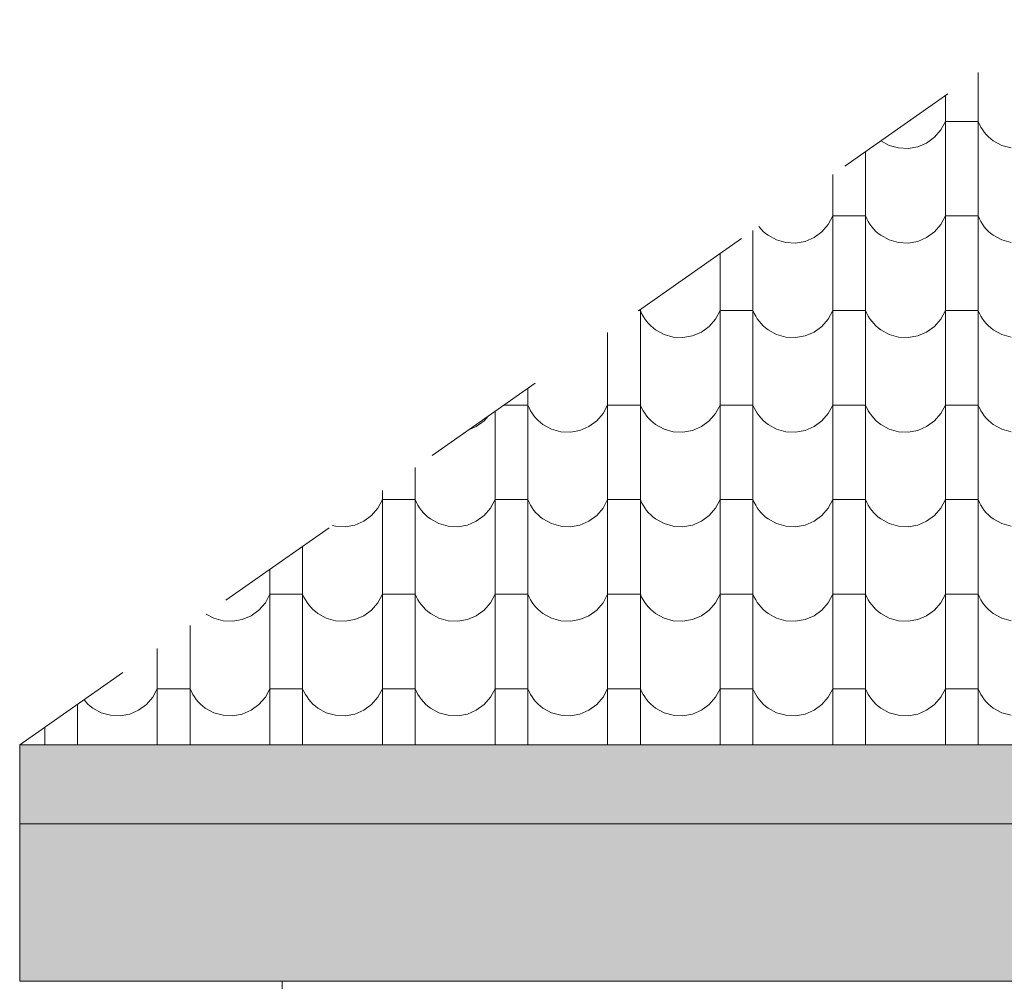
# Model space of a CAD drawing. Header units: millimetres. Extents: x -68772 to 137055, y -73300 to 19650.
# Tile 135 of 212: x 67274 to 69150, y -46900 to -45069. Entities that reach past the tile are written whole.
import ezdxf

# ---------------------------------------------------------------- set-up
doc = ezdxf.new("R2010")
doc.units = ezdxf.units.MM
doc.header["$MEASUREMENT"] = 0
doc.linetypes.add('Przerywana', pattern=[480, 240, -240])
for name, color, linetype, lineweight in [('Nowe_440-K Belki_Nr_pióra__1', 7, 'Continuous', 18), ('Nowe_810-G Ogólne_Nr_pióra__1', 7, 'Continuous', 18), ('Nowe_810-G Ogólne_Nr_pióra__26', 13, 'Continuous', 18), ('Walls_Nr_pióra__1', 7, 'Continuous', 18)]:
    doc.layers.add(name, color=color, linetype=linetype, lineweight=lineweight)

# ---------------------------------------------------------------- blocks, each defined once
blk = doc.blocks.new('*X50')
at = {"layer": 'Nowe_810-G Ogólne_Nr_pióra__26', "color": 13, "linetype": 'Continuous', "lineweight": 18}
for p, q in [((69100.2, -45169.6), (69100.2, -45192.5)), ((69100.2, -45192.5), (69100.2, -45372.6)), ((69037.8, -45213.4), (69037.8, -45372.6)), ((69029.1, -45279.1), (69037.8, -45262.8)), ((69069, -45262.8), (69037.8, -45262.8)), ((69100.2, -45262.8), (69069, -45262.8)), ((69100.2, -45262.8), (69102.6, -45268.2)), ((69102.6, -45268.2), (69105.4, -45273.5)), ((69017, -45293), (69029.1, -45279.1)), ((69105.4, -45273.5), (69108.5, -45278.5)), ((69108.5, -45278.5), (69112, -45283.3)), ((69112, -45283.3), (69115.8, -45287.8)), ((69115.8, -45287.8), (69119.9, -45292)), ((68914.8, -45299.6), (68930.8, -45308.4)), ((68985.1, -45311.1), (69002.1, -45303.9)), ((69002.1, -45303.9), (69017, -45293)), ((69119.9, -45292), (69124.4, -45295.9)), ((69124.4, -45295.9), (69129.1, -45299.5)), ((69129.1, -45299.5), (69145.3, -45308.4)), ((68885.7, -45320), (68885.7, -45372.6)), ((68930.8, -45308.4), (68948.5, -45313.4)), ((68948.5, -45313.4), (68966.9, -45314.4)), ((68966.9, -45314.4), (68985.1, -45311.1)), ((69145.3, -45308.4), (69163, -45313.4)), ((68823.3, -45363.8), (68823.3, -45372.6)), ((68823.3, -45372.6), (68823.3, -45552.6)), ((68885.7, -45372.6), (68885.7, -45552.6)), ((69037.8, -45372.6), (69037.8, -45552.6)), ((69100.2, -45372.6), (69100.2, -45552.6)), ((68814.6, -45459.1), (68823.3, -45442.8)), ((68854.5, -45442.8), (68823.3, -45442.8)), ((68885.7, -45442.8), (68854.5, -45442.8)), ((68885.7, -45442.8), (68888.1, -45448.3)), ((68888.1, -45448.3), (68890.9, -45453.5)), ((68890.9, -45453.5), (68894, -45458.5)), ((69029.1, -45459.1), (69037.8, -45442.8)), ((69069, -45442.8), (69037.8, -45442.8)), ((69100.2, -45442.8), (69069, -45442.8)), ((69100.2, -45442.8), (69102.6, -45448.3)), ((69102.6, -45448.3), (69105.4, -45453.5)), ((69105.4, -45453.5), (69108.5, -45458.5)), ((68671.2, -45470.4), (68671.2, -45552.6)), ((68682.4, -45462.6), (68683, -45463.3)), ((68683, -45463.3), (68686.8, -45467.8)), ((68686.8, -45467.8), (68690.9, -45472.1)), ((68690.9, -45472.1), (68695.4, -45476)), ((68695.4, -45476), (68700.1, -45479.6)), ((68787.6, -45483.9), (68802.5, -45473.1)), ((68802.5, -45473.1), (68814.6, -45459.1)), ((68894, -45458.5), (68897.5, -45463.3)), ((68897.5, -45463.3), (68901.3, -45467.8)), ((68901.3, -45467.8), (68905.4, -45472.1)), ((68905.4, -45472.1), (68909.9, -45476)), ((68909.9, -45476), (68914.6, -45479.6)), ((69002.1, -45483.9), (69017, -45473.1)), ((69017, -45473.1), (69029.1, -45459.1)), ((69108.5, -45458.5), (69112, -45463.3)), ((69112, -45463.3), (69115.8, -45467.8)), ((69115.8, -45467.8), (69119.9, -45472.1)), ((69119.9, -45472.1), (69124.4, -45476)), ((69124.4, -45476), (69129.1, -45479.6)), ((68700.1, -45479.6), (68716.3, -45488.5)), ((68716.3, -45488.5), (68734, -45493.5)), ((68734, -45493.5), (68752.4, -45494.4)), ((68752.4, -45494.4), (68770.6, -45491.2)), ((68770.6, -45491.2), (68787.6, -45483.9)), ((68914.6, -45479.6), (68930.8, -45488.5)), ((68930.8, -45488.5), (68948.5, -45493.5)), ((68948.5, -45493.5), (68966.9, -45494.4)), ((68966.9, -45494.4), (68985.1, -45491.2)), ((68985.1, -45491.2), (69002.1, -45483.9)), ((69129.1, -45479.6), (69145.3, -45488.5)), ((69145.3, -45488.5), (69163, -45493.5)), ((68608.8, -45514.2), (68608.8, -45552.6)), ((68608.8, -45552.6), (68608.8, -45732.7)), ((68671.2, -45552.6), (68671.2, -45732.7)), ((68823.3, -45552.6), (68823.3, -45732.7)), ((68885.7, -45552.6), (68885.7, -45732.7)), ((69037.8, -45552.6), (69037.8, -45732.7)), ((69100.2, -45552.6), (69100.2, -45732.7)), ((68456.7, -45622.9), (68453.8, -45622.9)), ((68456.7, -45620.8), (68456.7, -45732.7)), ((68456.7, -45622.9), (68459.1, -45628.3)), ((68600.1, -45639.2), (68608.8, -45622.9)), ((68640, -45622.9), (68608.8, -45622.9)), ((68671.2, -45622.9), (68640, -45622.9)), ((68671.2, -45622.9), (68673.6, -45628.3)), ((68814.6, -45639.2), (68823.3, -45622.9)), ((68854.5, -45622.9), (68823.3, -45622.9)), ((68885.7, -45622.9), (68854.5, -45622.9)), ((68885.7, -45622.9), (68888.1, -45628.3)), ((69029.1, -45639.2), (69037.8, -45622.9)), ((69069, -45622.9), (69037.8, -45622.9)), ((69100.2, -45622.9), (69069, -45622.9)), ((69100.2, -45622.9), (69102.6, -45628.3)), ((68459.1, -45628.3), (68461.9, -45633.6)), ((68461.9, -45633.6), (68465, -45638.6)), ((68465, -45638.6), (68468.5, -45643.4)), ((68468.5, -45643.4), (68472.3, -45647.9)), ((68588, -45653.1), (68600.1, -45639.2)), ((68673.6, -45628.3), (68676.4, -45633.6)), ((68676.4, -45633.6), (68679.5, -45638.6)), ((68679.5, -45638.6), (68683, -45643.4)), ((68683, -45643.4), (68686.8, -45647.9)), ((68802.5, -45653.1), (68814.6, -45639.2)), ((68888.1, -45628.3), (68890.9, -45633.6)), ((68890.9, -45633.6), (68894, -45638.6)), ((68894, -45638.6), (68897.5, -45643.4)), ((68897.5, -45643.4), (68901.3, -45647.9)), ((69017, -45653.1), (69029.1, -45639.2)), ((69102.6, -45628.3), (69105.4, -45633.6)), ((69105.4, -45633.6), (69108.5, -45638.6)), ((69108.5, -45638.6), (69112, -45643.4)), ((69112, -45643.4), (69115.8, -45647.9)), ((68472.3, -45647.9), (68476.4, -45652.1)), ((68476.4, -45652.1), (68480.9, -45656)), ((68480.9, -45656), (68485.6, -45659.6)), ((68485.6, -45659.6), (68501.8, -45668.5)), ((68556.1, -45671.2), (68573.1, -45664)), ((68573.1, -45664), (68588, -45653.1)), ((68686.8, -45647.9), (68690.9, -45652.1)), ((68690.9, -45652.1), (68695.4, -45656)), ((68695.4, -45656), (68700.1, -45659.6)), ((68700.1, -45659.6), (68716.3, -45668.5)), ((68770.6, -45671.2), (68787.6, -45664)), ((68787.6, -45664), (68802.5, -45653.1)), ((68901.3, -45647.9), (68905.4, -45652.1)), ((68905.4, -45652.1), (68909.9, -45656)), ((68909.9, -45656), (68914.6, -45659.6)), ((68914.6, -45659.6), (68930.8, -45668.5)), ((68985.1, -45671.2), (69002.1, -45664)), ((69002.1, -45664), (69017, -45653.1)), ((69115.8, -45647.9), (69119.9, -45652.1)), ((69119.9, -45652.1), (69124.4, -45656)), ((69124.4, -45656), (69129.1, -45659.6)), ((69129.1, -45659.6), (69145.3, -45668.5)), ((68394.3, -45664.6), (68394.3, -45732.7)), ((68501.8, -45668.5), (68519.5, -45673.5)), ((68519.5, -45673.5), (68537.9, -45674.5)), ((68537.9, -45674.5), (68556.1, -45671.2)), ((68716.3, -45668.5), (68734, -45673.5)), ((68734, -45673.5), (68752.4, -45674.5)), ((68752.4, -45674.5), (68770.6, -45671.2)), ((68930.8, -45668.5), (68948.5, -45673.5)), ((68948.5, -45673.5), (68966.9, -45674.5)), ((68966.9, -45674.5), (68985.1, -45671.2)), ((69145.3, -45668.5), (69163, -45673.5)), ((68394.3, -45732.7), (68394.3, -45912.7)), ((68456.7, -45732.7), (68456.7, -45912.7)), ((68608.8, -45732.7), (68608.8, -45912.7)), ((68671.2, -45732.7), (68671.2, -45912.7)), ((68823.3, -45732.7), (68823.3, -45912.7)), ((68885.7, -45732.7), (68885.7, -45912.7)), ((69037.8, -45732.7), (69037.8, -45912.7)), ((69100.2, -45732.7), (69100.2, -45912.7)), ((68242.2, -45771.3), (68242.2, -45912.7)), ((68211, -45802.9), (68197, -45802.9)), ((68242.2, -45802.9), (68211, -45802.9)), ((68242.2, -45802.9), (68244.6, -45808.4)), ((68244.6, -45808.4), (68247.4, -45813.6)), ((68247.4, -45813.6), (68250.5, -45818.6)), ((68385.6, -45819.2), (68394.3, -45802.9)), ((68425.5, -45802.9), (68394.3, -45802.9)), ((68456.7, -45802.9), (68425.5, -45802.9)), ((68456.7, -45802.9), (68459.1, -45808.4)), ((68459.1, -45808.4), (68461.9, -45813.6)), ((68461.9, -45813.6), (68465, -45818.6)), ((68600.1, -45819.2), (68608.8, -45802.9)), ((68640, -45802.9), (68608.8, -45802.9)), ((68671.2, -45802.9), (68640, -45802.9)), ((68671.2, -45802.9), (68673.6, -45808.4)), ((68673.6, -45808.4), (68676.4, -45813.6)), ((68676.4, -45813.6), (68679.5, -45818.6)), ((68814.6, -45819.2), (68823.3, -45802.9)), ((68854.5, -45802.9), (68823.3, -45802.9)), ((68885.7, -45802.9), (68854.5, -45802.9)), ((68885.7, -45802.9), (68888.1, -45808.4)), ((68888.1, -45808.4), (68890.9, -45813.6)), ((68890.9, -45813.6), (68894, -45818.6)), ((69029.1, -45819.2), (69037.8, -45802.9)), ((69069, -45802.9), (69037.8, -45802.9)), ((69100.2, -45802.9), (69069, -45802.9)), ((69100.2, -45802.9), (69102.6, -45808.4)), ((69102.6, -45808.4), (69105.4, -45813.6)), ((69105.4, -45813.6), (69108.5, -45818.6)), ((68144.1, -45844), (68159, -45833.2)), ((68159, -45833.2), (68166.9, -45824)), ((68179.8, -45815), (68179.8, -45912.7)), ((68250.5, -45818.6), (68254, -45823.4)), ((68254, -45823.4), (68257.8, -45827.9)), ((68257.8, -45827.9), (68261.9, -45832.2)), ((68261.9, -45832.2), (68266.4, -45836.1)), ((68358.6, -45844), (68373.5, -45833.2)), ((68373.5, -45833.2), (68385.6, -45819.2)), ((68465, -45818.6), (68468.5, -45823.4)), ((68468.5, -45823.4), (68472.3, -45827.9)), ((68472.3, -45827.9), (68476.4, -45832.2)), ((68476.4, -45832.2), (68480.9, -45836.1)), ((68573.1, -45844), (68588, -45833.2)), ((68588, -45833.2), (68600.1, -45819.2)), ((68679.5, -45818.6), (68683, -45823.4)), ((68683, -45823.4), (68686.8, -45827.9)), ((68686.8, -45827.9), (68690.9, -45832.2)), ((68690.9, -45832.2), (68695.4, -45836.1)), ((68787.6, -45844), (68802.5, -45833.2)), ((68802.5, -45833.2), (68814.6, -45819.2)), ((68894, -45818.6), (68897.5, -45823.4)), ((68897.5, -45823.4), (68901.3, -45827.9)), ((68901.3, -45827.9), (68905.4, -45832.2)), ((68905.4, -45832.2), (68909.9, -45836.1)), ((69002.1, -45844), (69017, -45833.2)), ((69017, -45833.2), (69029.1, -45819.2)), ((69108.5, -45818.6), (69112, -45823.4)), ((69112, -45823.4), (69115.8, -45827.9)), ((69115.8, -45827.9), (69119.9, -45832.2)), ((69119.9, -45832.2), (69124.4, -45836.1)), ((68129.7, -45850.2), (68144.1, -45844)), ((68266.4, -45836.1), (68271.1, -45839.7)), ((68271.1, -45839.7), (68287.3, -45848.6)), ((68287.3, -45848.6), (68305, -45853.6)), ((68323.4, -45854.5), (68341.6, -45851.3)), ((68341.6, -45851.3), (68358.6, -45844)), ((68480.9, -45836.1), (68485.6, -45839.7)), ((68485.6, -45839.7), (68501.8, -45848.6)), ((68501.8, -45848.6), (68519.5, -45853.6)), ((68537.9, -45854.5), (68556.1, -45851.3)), ((68556.1, -45851.3), (68573.1, -45844)), ((68695.4, -45836.1), (68700.1, -45839.7)), ((68700.1, -45839.7), (68716.3, -45848.6)), ((68716.3, -45848.6), (68734, -45853.6)), ((68752.4, -45854.5), (68770.6, -45851.3)), ((68770.6, -45851.3), (68787.6, -45844)), ((68909.9, -45836.1), (68914.6, -45839.7)), ((68914.6, -45839.7), (68930.8, -45848.6)), ((68930.8, -45848.6), (68948.5, -45853.6)), ((68966.9, -45854.5), (68985.1, -45851.3)), ((68985.1, -45851.3), (69002.1, -45844)), ((69124.4, -45836.1), (69129.1, -45839.7)), ((69129.1, -45839.7), (69145.3, -45848.6)), ((69145.3, -45848.6), (69163, -45853.6)), ((68305, -45853.6), (68323.4, -45854.5)), ((68519.5, -45853.6), (68537.9, -45854.5)), ((68734, -45853.6), (68752.4, -45854.5)), ((68948.5, -45853.6), (68966.9, -45854.5)), ((68027.7, -45921.7), (68027.7, -46092.8)), ((68179.8, -45912.7), (68179.8, -46092.8)), ((68242.2, -45912.7), (68242.2, -46092.8)), ((68394.3, -45912.7), (68394.3, -46092.8)), ((68456.7, -45912.7), (68456.7, -46092.8)), ((68608.8, -45912.7), (68608.8, -46092.8)), ((68671.2, -45912.7), (68671.2, -46092.8)), ((68823.3, -45912.7), (68823.3, -46092.8)), ((68885.7, -45912.7), (68885.7, -46092.8)), ((69037.8, -45912.7), (69037.8, -46092.8)), ((69100.2, -45912.7), (69100.2, -46092.8)), ((67956.6, -45999.3), (67965.3, -45983)), ((67965.3, -45965.5), (67965.3, -46092.8)), ((67996.5, -45983), (67965.3, -45983)), ((68027.7, -45983), (67996.5, -45983)), ((68027.7, -45983), (68030.1, -45988.4)), ((68171.1, -45999.3), (68179.8, -45983)), ((68211, -45983), (68179.8, -45983)), ((68242.2, -45983), (68211, -45983)), ((68242.2, -45983), (68244.6, -45988.4)), ((68385.6, -45999.3), (68394.3, -45983)), ((68425.5, -45983), (68394.3, -45983)), ((68456.7, -45983), (68425.5, -45983)), ((68456.7, -45983), (68459.1, -45988.4)), ((68600.1, -45999.3), (68608.8, -45983)), ((68640, -45983), (68608.8, -45983)), ((68671.2, -45983), (68640, -45983)), ((68671.2, -45983), (68673.6, -45988.4)), ((68814.6, -45999.3), (68823.3, -45983)), ((68854.5, -45983), (68823.3, -45983)), ((68885.7, -45983), (68854.5, -45983)), ((68885.7, -45983), (68888.1, -45988.4)), ((69029.1, -45999.3), (69037.8, -45983)), ((69069, -45983), (69037.8, -45983)), ((69100.2, -45983), (69069, -45983)), ((69100.2, -45983), (69102.6, -45988.4)), ((67944.5, -46013.2), (67956.6, -45999.3)), ((68030.1, -45988.4), (68032.9, -45993.7)), ((68032.9, -45993.7), (68036, -45998.7)), ((68036, -45998.7), (68039.5, -46003.5)), ((68159, -46013.2), (68171.1, -45999.3)), ((68244.6, -45988.4), (68247.4, -45993.7)), ((68247.4, -45993.7), (68250.5, -45998.7)), ((68250.5, -45998.7), (68254, -46003.5)), ((68373.5, -46013.2), (68385.6, -45999.3)), ((68459.1, -45988.4), (68461.9, -45993.7)), ((68461.9, -45993.7), (68465, -45998.7)), ((68465, -45998.7), (68468.5, -46003.5)), ((68588, -46013.2), (68600.1, -45999.3)), ((68673.6, -45988.4), (68676.4, -45993.7)), ((68676.4, -45993.7), (68679.5, -45998.7)), ((68679.5, -45998.7), (68683, -46003.5)), ((68802.5, -46013.2), (68814.6, -45999.3)), ((68888.1, -45988.4), (68890.9, -45993.7)), ((68890.9, -45993.7), (68894, -45998.7)), ((68894, -45998.7), (68897.5, -46003.5)), ((69017, -46013.2), (69029.1, -45999.3)), ((69102.6, -45988.4), (69105.4, -45993.7)), ((69105.4, -45993.7), (69108.5, -45998.7)), ((69108.5, -45998.7), (69112, -46003.5)), ((67929.6, -46024.1), (67944.5, -46013.2)), ((68039.5, -46003.5), (68043.3, -46008)), ((68043.3, -46008), (68047.4, -46012.2)), ((68047.4, -46012.2), (68051.9, -46016.1)), ((68051.9, -46016.1), (68056.6, -46019.7)), ((68056.6, -46019.7), (68072.8, -46028.6)), ((68144.1, -46024.1), (68159, -46013.2)), ((68254, -46003.5), (68257.8, -46008)), ((68257.8, -46008), (68261.9, -46012.2)), ((68261.9, -46012.2), (68266.4, -46016.1)), ((68266.4, -46016.1), (68271.1, -46019.7)), ((68271.1, -46019.7), (68287.3, -46028.6)), ((68358.6, -46024.1), (68373.5, -46013.2)), ((68468.5, -46003.5), (68472.3, -46008)), ((68472.3, -46008), (68476.4, -46012.2)), ((68476.4, -46012.2), (68480.9, -46016.1)), ((68480.9, -46016.1), (68485.6, -46019.7)), ((68485.6, -46019.7), (68501.8, -46028.6)), ((68573.1, -46024.1), (68588, -46013.2)), ((68683, -46003.5), (68686.8, -46008)), ((68686.8, -46008), (68690.9, -46012.2)), ((68690.9, -46012.2), (68695.4, -46016.1)), ((68695.4, -46016.1), (68700.1, -46019.7)), ((68700.1, -46019.7), (68716.3, -46028.6)), ((68787.6, -46024.1), (68802.5, -46013.2)), ((68897.5, -46003.5), (68901.3, -46008)), ((68901.3, -46008), (68905.4, -46012.2)), ((68905.4, -46012.2), (68909.9, -46016.1)), ((68909.9, -46016.1), (68914.6, -46019.7)), ((68914.6, -46019.7), (68930.8, -46028.6)), ((69002.1, -46024.1), (69017, -46013.2)), ((69112, -46003.5), (69115.8, -46008)), ((69115.8, -46008), (69119.9, -46012.2)), ((69119.9, -46012.2), (69124.4, -46016.1)), ((69124.4, -46016.1), (69129.1, -46019.7)), ((69129.1, -46019.7), (69145.3, -46028.6)), ((67870.3, -46032), (67876, -46033.6)), ((67876, -46033.6), (67894.4, -46034.6)), ((67894.4, -46034.6), (67912.6, -46031.3)), ((67912.6, -46031.3), (67929.6, -46024.1)), ((68072.8, -46028.6), (68090.5, -46033.6)), ((68090.5, -46033.6), (68108.9, -46034.6)), ((68108.9, -46034.6), (68127.1, -46031.3)), ((68127.1, -46031.3), (68144.1, -46024.1)), ((68287.3, -46028.6), (68305, -46033.6)), ((68305, -46033.6), (68323.4, -46034.6)), ((68323.4, -46034.6), (68341.6, -46031.3)), ((68341.6, -46031.3), (68358.6, -46024.1)), ((68501.8, -46028.6), (68519.5, -46033.6)), ((68519.5, -46033.6), (68537.9, -46034.6)), ((68537.9, -46034.6), (68556.1, -46031.3)), ((68556.1, -46031.3), (68573.1, -46024.1)), ((68716.3, -46028.6), (68734, -46033.6)), ((68734, -46033.6), (68752.4, -46034.6)), ((68752.4, -46034.6), (68770.6, -46031.3)), ((68770.6, -46031.3), (68787.6, -46024.1)), ((68930.8, -46028.6), (68948.5, -46033.6)), ((68948.5, -46033.6), (68966.9, -46034.6)), ((68966.9, -46034.6), (68985.1, -46031.3)), ((68985.1, -46031.3), (69002.1, -46024.1)), ((69145.3, -46028.6), (69163, -46033.6)), ((67813.2, -46072.1), (67813.2, -46092.8)), ((67813.2, -46092.8), (67813.2, -46272.8)), ((67965.3, -46092.8), (67965.3, -46272.8)), ((68027.7, -46092.8), (68027.7, -46272.8)), ((68179.8, -46092.8), (68179.8, -46272.8)), ((68242.2, -46092.8), (68242.2, -46272.8)), ((68394.3, -46092.8), (68394.3, -46272.8)), ((68456.7, -46092.8), (68456.7, -46272.8)), ((68608.8, -46092.8), (68608.8, -46272.8)), ((68671.2, -46092.8), (68671.2, -46272.8)), ((68823.3, -46092.8), (68823.3, -46272.8)), ((68885.7, -46092.8), (68885.7, -46272.8)), ((69037.8, -46092.8), (69037.8, -46272.8)), ((69100.2, -46092.8), (69100.2, -46272.8)), ((67750.8, -46115.9), (67750.8, -46272.8)), ((67742.1, -46179.3), (67750.8, -46163)), ((67782, -46163), (67750.8, -46163)), ((67813.2, -46163), (67782, -46163)), ((67813.2, -46163), (67815.6, -46168.5)), ((67815.6, -46168.5), (67818.4, -46173.7)), ((67956.6, -46179.3), (67965.3, -46163)), ((67996.5, -46163), (67965.3, -46163)), ((68027.7, -46163), (67996.5, -46163)), ((68027.7, -46163), (68030.1, -46168.5)), ((68030.1, -46168.5), (68032.9, -46173.7)), ((68171.1, -46179.3), (68179.8, -46163)), ((68211, -46163), (68179.8, -46163)), ((68242.2, -46163), (68211, -46163)), ((68242.2, -46163), (68244.6, -46168.5)), ((68244.6, -46168.5), (68247.4, -46173.7)), ((68385.6, -46179.3), (68394.3, -46163)), ((68425.5, -46163), (68394.3, -46163)), ((68456.7, -46163), (68425.5, -46163)), ((68456.7, -46163), (68459.1, -46168.5)), ((68459.1, -46168.5), (68461.9, -46173.7)), ((68600.1, -46179.3), (68608.8, -46163)), ((68640, -46163), (68608.8, -46163)), ((68671.2, -46163), (68640, -46163)), ((68671.2, -46163), (68673.6, -46168.5)), ((68673.6, -46168.5), (68676.4, -46173.7)), ((68814.6, -46179.3), (68823.3, -46163)), ((68854.5, -46163), (68823.3, -46163)), ((68885.7, -46163), (68854.5, -46163)), ((68885.7, -46163), (68888.1, -46168.5)), ((68888.1, -46168.5), (68890.9, -46173.7)), ((69029.1, -46179.3), (69037.8, -46163)), ((69069, -46163), (69037.8, -46163)), ((69100.2, -46163), (69069, -46163)), ((69100.2, -46163), (69102.6, -46168.5)), ((69102.6, -46168.5), (69105.4, -46173.7)), ((67730, -46193.3), (67742.1, -46179.3)), ((67818.4, -46173.7), (67821.5, -46178.7)), ((67821.5, -46178.7), (67825, -46183.5)), ((67825, -46183.5), (67828.8, -46188)), ((67828.8, -46188), (67832.9, -46192.3)), ((67944.5, -46193.3), (67956.6, -46179.3)), ((68032.9, -46173.7), (68036, -46178.7)), ((68036, -46178.7), (68039.5, -46183.5)), ((68039.5, -46183.5), (68043.3, -46188)), ((68043.3, -46188), (68047.4, -46192.3)), ((68159, -46193.3), (68171.1, -46179.3)), ((68247.4, -46173.7), (68250.5, -46178.7)), ((68250.5, -46178.7), (68254, -46183.5)), ((68254, -46183.5), (68257.8, -46188)), ((68257.8, -46188), (68261.9, -46192.3)), ((68373.5, -46193.3), (68385.6, -46179.3)), ((68461.9, -46173.7), (68465, -46178.7)), ((68465, -46178.7), (68468.5, -46183.5)), ((68468.5, -46183.5), (68472.3, -46188)), ((68472.3, -46188), (68476.4, -46192.3)), ((68588, -46193.3), (68600.1, -46179.3)), ((68676.4, -46173.7), (68679.5, -46178.7)), ((68679.5, -46178.7), (68683, -46183.5)), ((68683, -46183.5), (68686.8, -46188)), ((68686.8, -46188), (68690.9, -46192.3)), ((68802.5, -46193.3), (68814.6, -46179.3)), ((68890.9, -46173.7), (68894, -46178.7)), ((68894, -46178.7), (68897.5, -46183.5)), ((68897.5, -46183.5), (68901.3, -46188)), ((68901.3, -46188), (68905.4, -46192.3)), ((69017, -46193.3), (69029.1, -46179.3)), ((69105.4, -46173.7), (69108.5, -46178.7)), ((69108.5, -46178.7), (69112, -46183.5)), ((69112, -46183.5), (69115.8, -46188)), ((69115.8, -46188), (69119.9, -46192.3)), ((67629.6, -46200.9), (67643.8, -46208.7)), ((67698.1, -46211.4), (67715.1, -46204.1)), ((67715.1, -46204.1), (67730, -46193.3)), ((67832.9, -46192.3), (67837.4, -46196.2)), ((67837.4, -46196.2), (67842.1, -46199.8)), ((67842.1, -46199.8), (67858.3, -46208.7)), ((67912.6, -46211.4), (67929.6, -46204.1)), ((67929.6, -46204.1), (67944.5, -46193.3)), ((68047.4, -46192.3), (68051.9, -46196.2)), ((68051.9, -46196.2), (68056.6, -46199.8)), ((68056.6, -46199.8), (68072.8, -46208.7)), ((68127.1, -46211.4), (68144.1, -46204.1)), ((68144.1, -46204.1), (68159, -46193.3)), ((68261.9, -46192.3), (68266.4, -46196.2)), ((68266.4, -46196.2), (68271.1, -46199.8)), ((68271.1, -46199.8), (68287.3, -46208.7)), ((68341.6, -46211.4), (68358.6, -46204.1)), ((68358.6, -46204.1), (68373.5, -46193.3)), ((68476.4, -46192.3), (68480.9, -46196.2)), ((68480.9, -46196.2), (68485.6, -46199.8)), ((68485.6, -46199.8), (68501.8, -46208.7)), ((68556.1, -46211.4), (68573.1, -46204.1)), ((68573.1, -46204.1), (68588, -46193.3)), ((68690.9, -46192.3), (68695.4, -46196.2)), ((68695.4, -46196.2), (68700.1, -46199.8)), ((68700.1, -46199.8), (68716.3, -46208.7)), ((68770.6, -46211.4), (68787.6, -46204.1)), ((68787.6, -46204.1), (68802.5, -46193.3)), ((68905.4, -46192.3), (68909.9, -46196.2)), ((68909.9, -46196.2), (68914.6, -46199.8)), ((68914.6, -46199.8), (68930.8, -46208.7)), ((68985.1, -46211.4), (69002.1, -46204.1)), ((69002.1, -46204.1), (69017, -46193.3)), ((69119.9, -46192.3), (69124.4, -46196.2)), ((69124.4, -46196.2), (69129.1, -46199.8)), ((69129.1, -46199.8), (69145.3, -46208.7)), ((67598.7, -46222.5), (67598.7, -46272.8)), ((67643.8, -46208.7), (67661.5, -46213.7)), ((67661.5, -46213.7), (67679.9, -46214.6)), ((67679.9, -46214.6), (67698.1, -46211.4)), ((67858.3, -46208.7), (67876, -46213.7)), ((67876, -46213.7), (67894.4, -46214.6)), ((67894.4, -46214.6), (67912.6, -46211.4)), ((68072.8, -46208.7), (68090.5, -46213.7)), ((68090.5, -46213.7), (68108.9, -46214.6)), ((68108.9, -46214.6), (68127.1, -46211.4)), ((68287.3, -46208.7), (68305, -46213.7)), ((68305, -46213.7), (68323.4, -46214.6)), ((68323.4, -46214.6), (68341.6, -46211.4)), ((68501.8, -46208.7), (68519.5, -46213.7)), ((68519.5, -46213.7), (68537.9, -46214.6)), ((68537.9, -46214.6), (68556.1, -46211.4)), ((68716.3, -46208.7), (68734, -46213.7)), ((68734, -46213.7), (68752.4, -46214.6)), ((68752.4, -46214.6), (68770.6, -46211.4)), ((68930.8, -46208.7), (68948.5, -46213.7)), ((68948.5, -46213.7), (68966.9, -46214.6)), ((68966.9, -46214.6), (68985.1, -46211.4)), ((69145.3, -46208.7), (69163, -46213.7)), ((67536.3, -46266.3), (67536.3, -46272.8)), ((67536.3, -46272.8), (67536.3, -46450.2)), ((67598.7, -46272.8), (67598.7, -46450.2)), ((67750.8, -46272.8), (67750.8, -46450.2)), ((67813.2, -46272.8), (67813.2, -46450.2)), ((67965.3, -46272.8), (67965.3, -46450.2)), ((68027.7, -46272.8), (68027.7, -46450.2)), ((68179.8, -46272.8), (68179.8, -46450.2)), ((68242.2, -46272.8), (68242.2, -46450.2)), ((68394.3, -46272.8), (68394.3, -46450.2)), ((68456.7, -46272.8), (68456.7, -46450.2)), ((68608.8, -46272.8), (68608.8, -46450.2)), ((68671.2, -46272.8), (68671.2, -46450.2)), ((68823.3, -46272.8), (68823.3, -46450.2)), ((68885.7, -46272.8), (68885.7, -46450.2)), ((69037.8, -46272.8), (69037.8, -46450.2)), ((69100.2, -46272.8), (69100.2, -46450.2)), ((67527.6, -46359.4), (67536.3, -46343.1)), ((67567.5, -46343.1), (67536.3, -46343.1)), ((67598.7, -46343.1), (67567.5, -46343.1)), ((67598.7, -46343.1), (67601.1, -46348.5)), ((67601.1, -46348.5), (67603.9, -46353.8)), ((67603.9, -46353.8), (67607, -46358.8)), ((67742.1, -46359.4), (67750.8, -46343.1)), ((67782, -46343.1), (67750.8, -46343.1)), ((67813.2, -46343.1), (67782, -46343.1)), ((67813.2, -46343.1), (67815.6, -46348.5)), ((67815.6, -46348.5), (67818.4, -46353.8)), ((67818.4, -46353.8), (67821.5, -46358.8)), ((67956.6, -46359.4), (67965.3, -46343.1)), ((67996.5, -46343.1), (67965.3, -46343.1)), ((68027.7, -46343.1), (67996.5, -46343.1)), ((68027.7, -46343.1), (68030.1, -46348.5)), ((68030.1, -46348.5), (68032.9, -46353.8)), ((68032.9, -46353.8), (68036, -46358.8)), ((68171.1, -46359.4), (68179.8, -46343.1)), ((68211, -46343.1), (68179.8, -46343.1)), ((68242.2, -46343.1), (68211, -46343.1)), ((68242.2, -46343.1), (68244.6, -46348.5)), ((68244.6, -46348.5), (68247.4, -46353.8)), ((68247.4, -46353.8), (68250.5, -46358.8)), ((68385.6, -46359.4), (68394.3, -46343.1)), ((68425.5, -46343.1), (68394.3, -46343.1)), ((68456.7, -46343.1), (68425.5, -46343.1)), ((68456.7, -46343.1), (68459.1, -46348.5)), ((68459.1, -46348.5), (68461.9, -46353.8)), ((68461.9, -46353.8), (68465, -46358.8)), ((68600.1, -46359.4), (68608.8, -46343.1)), ((68640, -46343.1), (68608.8, -46343.1)), ((68671.2, -46343.1), (68640, -46343.1)), ((68671.2, -46343.1), (68673.6, -46348.5)), ((68673.6, -46348.5), (68676.4, -46353.8)), ((68676.4, -46353.8), (68679.5, -46358.8)), ((68814.6, -46359.4), (68823.3, -46343.1)), ((68854.5, -46343.1), (68823.3, -46343.1)), ((68885.7, -46343.1), (68854.5, -46343.1)), ((68885.7, -46343.1), (68888.1, -46348.5)), ((68888.1, -46348.5), (68890.9, -46353.8)), ((68890.9, -46353.8), (68894, -46358.8)), ((69029.1, -46359.4), (69037.8, -46343.1)), ((69069, -46343.1), (69037.8, -46343.1)), ((69100.2, -46343.1), (69069, -46343.1)), ((69100.2, -46343.1), (69102.6, -46348.5)), ((69102.6, -46348.5), (69105.4, -46353.8)), ((69105.4, -46353.8), (69108.5, -46358.8)), ((67384.2, -46372.9), (67384.2, -46450.2)), ((67396.6, -46364.3), (67399.8, -46368.1)), ((67399.8, -46368.1), (67403.9, -46372.3)), ((67403.9, -46372.3), (67408.4, -46376.2)), ((67408.4, -46376.2), (67413.1, -46379.8)), ((67500.6, -46384.2), (67515.5, -46373.3)), ((67515.5, -46373.3), (67527.6, -46359.4)), ((67607, -46358.8), (67610.5, -46363.6)), ((67610.5, -46363.6), (67614.3, -46368.1)), ((67614.3, -46368.1), (67618.4, -46372.3)), ((67618.4, -46372.3), (67622.9, -46376.2)), ((67622.9, -46376.2), (67627.6, -46379.8)), ((67715.1, -46384.2), (67730, -46373.3)), ((67730, -46373.3), (67742.1, -46359.4)), ((67821.5, -46358.8), (67825, -46363.6)), ((67825, -46363.6), (67828.8, -46368.1)), ((67828.8, -46368.1), (67832.9, -46372.3)), ((67832.9, -46372.3), (67837.4, -46376.2)), ((67837.4, -46376.2), (67842.1, -46379.8)), ((67929.6, -46384.2), (67944.5, -46373.3)), ((67944.5, -46373.3), (67956.6, -46359.4)), ((68036, -46358.8), (68039.5, -46363.6)), ((68039.5, -46363.6), (68043.3, -46368.1)), ((68043.3, -46368.1), (68047.4, -46372.3)), ((68047.4, -46372.3), (68051.9, -46376.2)), ((68051.9, -46376.2), (68056.6, -46379.8)), ((68144.1, -46384.2), (68159, -46373.3)), ((68159, -46373.3), (68171.1, -46359.4)), ((68250.5, -46358.8), (68254, -46363.6)), ((68254, -46363.6), (68257.8, -46368.1)), ((68257.8, -46368.1), (68261.9, -46372.3)), ((68261.9, -46372.3), (68266.4, -46376.2)), ((68266.4, -46376.2), (68271.1, -46379.8)), ((68358.6, -46384.2), (68373.5, -46373.3)), ((68373.5, -46373.3), (68385.6, -46359.4)), ((68465, -46358.8), (68468.5, -46363.6)), ((68468.5, -46363.6), (68472.3, -46368.1)), ((68472.3, -46368.1), (68476.4, -46372.3)), ((68476.4, -46372.3), (68480.9, -46376.2)), ((68480.9, -46376.2), (68485.6, -46379.8)), ((68573.1, -46384.2), (68588, -46373.3)), ((68588, -46373.3), (68600.1, -46359.4)), ((68679.5, -46358.8), (68683, -46363.6)), ((68683, -46363.6), (68686.8, -46368.1)), ((68686.8, -46368.1), (68690.9, -46372.3)), ((68690.9, -46372.3), (68695.4, -46376.2)), ((68695.4, -46376.2), (68700.1, -46379.8)), ((68787.6, -46384.2), (68802.5, -46373.3)), ((68802.5, -46373.3), (68814.6, -46359.4)), ((68894, -46358.8), (68897.5, -46363.6)), ((68897.5, -46363.6), (68901.3, -46368.1)), ((68901.3, -46368.1), (68905.4, -46372.3)), ((68905.4, -46372.3), (68909.9, -46376.2)), ((68909.9, -46376.2), (68914.6, -46379.8)), ((69002.1, -46384.2), (69017, -46373.3)), ((69017, -46373.3), (69029.1, -46359.4)), ((69108.5, -46358.8), (69112, -46363.6)), ((69112, -46363.6), (69115.8, -46368.1)), ((69115.8, -46368.1), (69119.9, -46372.3)), ((69119.9, -46372.3), (69124.4, -46376.2)), ((69124.4, -46376.2), (69129.1, -46379.8)), ((67413.1, -46379.8), (67429.3, -46388.7)), ((67429.3, -46388.7), (67447, -46393.7)), ((67447, -46393.7), (67465.4, -46394.7)), ((67465.4, -46394.7), (67483.6, -46391.4)), ((67483.6, -46391.4), (67500.6, -46384.2)), ((67627.6, -46379.8), (67643.8, -46388.7)), ((67643.8, -46388.7), (67661.5, -46393.7)), ((67661.5, -46393.7), (67679.9, -46394.7)), ((67679.9, -46394.7), (67698.1, -46391.4)), ((67698.1, -46391.4), (67715.1, -46384.2)), ((67842.1, -46379.8), (67858.3, -46388.7)), ((67858.3, -46388.7), (67876, -46393.7)), ((67876, -46393.7), (67894.4, -46394.7)), ((67894.4, -46394.7), (67912.6, -46391.4)), ((67912.6, -46391.4), (67929.6, -46384.2)), ((68056.6, -46379.8), (68072.8, -46388.7)), ((68072.8, -46388.7), (68090.5, -46393.7)), ((68090.5, -46393.7), (68108.9, -46394.7)), ((68108.9, -46394.7), (68127.1, -46391.4)), ((68127.1, -46391.4), (68144.1, -46384.2)), ((68271.1, -46379.8), (68287.3, -46388.7)), ((68287.3, -46388.7), (68305, -46393.7)), ((68305, -46393.7), (68323.4, -46394.7)), ((68323.4, -46394.7), (68341.6, -46391.4)), ((68341.6, -46391.4), (68358.6, -46384.2)), ((68485.6, -46379.8), (68501.8, -46388.7)), ((68501.8, -46388.7), (68519.5, -46393.7)), ((68519.5, -46393.7), (68537.9, -46394.7)), ((68537.9, -46394.7), (68556.1, -46391.4)), ((68556.1, -46391.4), (68573.1, -46384.2)), ((68700.1, -46379.8), (68716.3, -46388.7)), ((68716.3, -46388.7), (68734, -46393.7)), ((68734, -46393.7), (68752.4, -46394.7)), ((68752.4, -46394.7), (68770.6, -46391.4)), ((68770.6, -46391.4), (68787.6, -46384.2)), ((68914.6, -46379.8), (68930.8, -46388.7)), ((68930.8, -46388.7), (68948.5, -46393.7)), ((68948.5, -46393.7), (68966.9, -46394.7)), ((68966.9, -46394.7), (68985.1, -46391.4)), ((68985.1, -46391.4), (69002.1, -46384.2)), ((69129.1, -46379.8), (69145.3, -46388.7)), ((69145.3, -46388.7), (69163, -46393.7)), ((67321.8, -46416.7), (67321.8, -46450.2))]:
    blk.add_line(p, q, dxfattribs=at)
blk = doc.blocks.new('Wypełnienie_3', base_point=(0, 2000))
at = {"layer": 'Nowe_810-G Ogólne_Nr_pióra__1', "color": 7, "linetype": 'Przerywana', "lineweight": 18}
for p, q in [((67274, -46450.2), (69243.5, -45069.1)), ((89577.5, -46450.2), (67274, -46450.2))]:
    blk.add_line(p, q, dxfattribs=at)
at = {"layer": 'Nowe_810-G Ogólne_Nr_pióra__26', "color": 13, "linetype": 'Przerywana', "lineweight": 18}
blk.add_blockref('*X50', (0, 0), dxfattribs=at)

msp = doc.modelspace()

# ---------------------------------------------------------------- hatches: boundary and pattern name
at = {"layer": 'Nowe_810-G Ogólne_Nr_pióra__26', "linetype": 'Continuous', "lineweight": 18}
for points in [[(89577.5, -46450.2), (67274, -46450.2), (67274, -46600.2), (89577.5, -46600.2)], [(89584.8, -46900.2), (67274, -46900.2), (67274, -46600.2), (89580, -46600.2)]]:
    msp.add_hatch(color=13, dxfattribs=at).paths.add_polyline_path(points)

# ---------------------------------------------------------------- linework, layer by layer
at = {"layer": 'Nowe_440-K Belki_Nr_pióra__1', "color": 7, "linetype": 'Continuous', "lineweight": 18}
msp.add_line((67274, -46900.2), (89584.8, -46900.2), dxfattribs=at)
at = {"layer": 'Nowe_810-G Ogólne_Nr_pióra__1', "color": 7, "linetype": 'Continuous', "lineweight": 18, "flags": 128}
for points in [[(89577.5, -46450.2), (67274, -46450.2), (67274, -46600.2), (89577.5, -46600.2)], [(89584.8, -46900.2), (67274, -46900.2), (67274, -46600.2), (89580, -46600.2)]]:
    msp.add_lwpolyline(points, close=True, dxfattribs=at)
at = {"layer": 'Walls_Nr_pióra__1', "color": 7, "linetype": 'Continuous', "lineweight": 18}
msp.add_line((67774, -50430.4), (67774, -46900.2), dxfattribs=at)

# ---------------------------------------------------------------- block references
at = {"layer": 'Nowe_810-G Ogólne_Nr_pióra__26', "color": 13, "linetype": 'Przerywana', "lineweight": 18}
msp.add_blockref('Wypełnienie_3', (0, 2000), dxfattribs=at)

doc.saveas('drawing.dxf')
